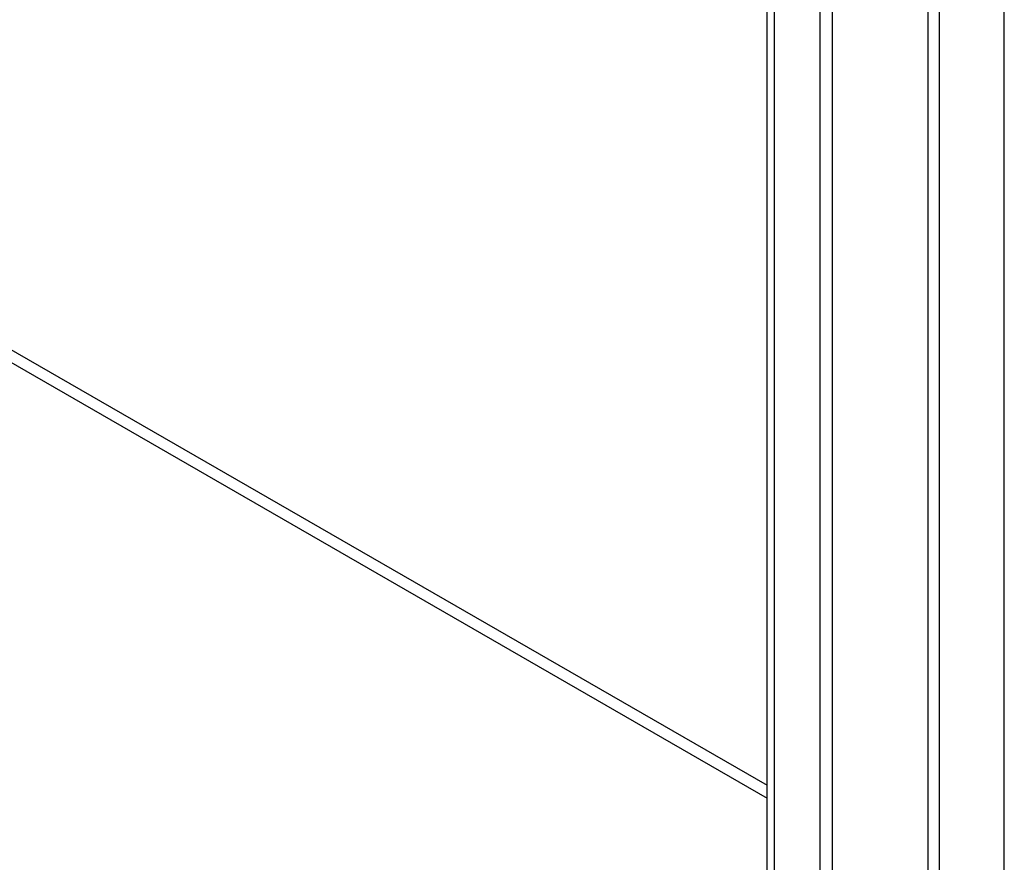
# Model space of a CAD drawing. Header units: inches. Extents: x 18 to 430, y 47 to 208.
# Tile 74 of 108: x 387.58 to 391.45, y 164.66 to 167.97. Entities that reach past the tile are written whole.
import ezdxf

# ---------------------------------------------------------------- set-up
doc = ezdxf.new("R2010")
doc.units = ezdxf.units.IN
doc.header["$MEASUREMENT"] = 0
doc.layers.add('Visible Edges(ANSI)', color=7, linetype='Continuous', lineweight=25)
doc.layers.add('Visible Tangent Edges(ANSI)', color=7, linetype='Continuous', lineweight=25)

msp = doc.modelspace()

# ---------------------------------------------------------------- linework, layer by layer
at = {"layer": 'Visible Edges(ANSI)'}
for p, q in [((390.5154, 155.1455), (390.5154, 179.9024)), ((390.7731, 154.906), (390.7731, 179.9087)), ((390.725, 154.8783), (390.725, 179.8811)), ((391.4488, 154.4615), (391.4488, 179.4642))]:
    msp.add_line(p, q, dxfattribs=at)
at = {"layer": 'Visible Tangent Edges(ANSI)'}
for p, q in [((391.1485, 180.204), (391.1485, 155.5094)), ((391.1923, 180.1215), (391.1923, 155.592)), ((390.5444, 155.0301), (390.5444, 179.9372)), ((370.5435, 176.4651), (390.5154, 164.964)), ((370.5216, 176.4271), (390.5154, 164.9134))]:
    msp.add_line(p, q, dxfattribs=at)

doc.saveas('drawing.dxf')
